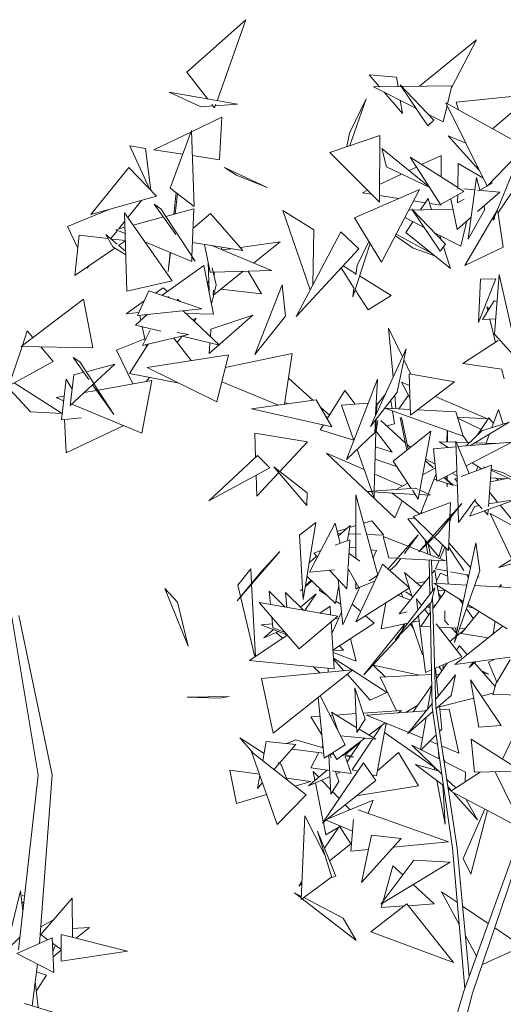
# Model space of a CAD drawing. Header units: metres. Extents: x -14.5 to 13.1, y -18.9 to 3.3.
# Tile 202 of 216: x 11.345 to 11.569, y 2.728 to 3.185. Entities that reach past the tile are written whole.
import ezdxf

# ---------------------------------------------------------------- set-up
doc = ezdxf.new("R2010")
doc.units = ezdxf.units.M
doc.layers.add('G-IMPT', color=7, linetype='Continuous', lineweight=5)
doc.layers.add('L-PLNT', color=7, linetype='Continuous', lineweight=5, true_color=0x005900)

# ---------------------------------------------------------------- blocks, each defined once
blk = doc.blocks.new('ÁRVORES ORNAMENTAIS - Pequeno e Médio Porte - Ipê-roxo-2940656-CORTE_CALÇADA')
at = {"layer": 'G-IMPT', "color": 253, "true_color": 0xaaaaaa}
for p, q in [((7.74122, 3.16056), (7.76867, 3.18485)), ((7.75535, 3.14731), (7.76867, 3.18485)), ((7.84906, 3.154), (7.8755, 3.17552)), ((7.86382, 3.15328), (7.8755, 3.17552)), ((7.75096, 3.14808), (7.74122, 3.16056)), ((7.83056, 3.15372), (7.8258, 3.15928)), ((7.8258, 3.15928), (7.83842, 3.15829)), ((7.83913, 3.15385), (7.83842, 3.15829)), ((7.84066, 3.15387), (7.82775, 3.15368)), ((7.84735, 3.1439), (7.82775, 3.15368)), ((7.84011, 3.15469), (7.8529, 3.13562)), ((7.84011, 3.15469), (7.85573, 3.13835)), ((7.86405, 3.15421), (7.84089, 3.15388)), ((7.86203, 3.14585), (7.86405, 3.15421)), ((7.74774, 3.14447), (7.73302, 3.15123)), ((7.76478, 3.14565), (7.73302, 3.15123)), ((7.84112, 3.1414), (7.83272, 3.1512)), ((7.86607, 3.14666), (7.89633, 3.14973)), ((7.74774, 3.14447), (7.75347, 3.14487)), ((7.75417, 3.14398), (7.75289, 3.14562)), ((7.75417, 3.14398), (7.75478, 3.14572)), ((7.75451, 3.14494), (7.76478, 3.14565)), ((7.81658, 3.13221), (7.82441, 3.14822)), ((7.81686, 3.12651), (7.82441, 3.14822)), ((7.84112, 3.1414), (7.84015, 3.14749)), ((7.86004, 3.13756), (7.86186, 3.14512)), ((7.88035, 3.10767), (7.86129, 3.14626)), ((7.89797, 3.12593), (7.86129, 3.14626)), ((7.86717, 3.143), (7.86607, 3.14666)), ((7.8828, 3.13434), (7.89707, 3.14625)), ((7.86004, 3.13756), (7.85324, 3.14096)), ((7.75754, 3.13963), (7.74347, 3.13294)), ((7.75637, 3.11993), (7.75754, 3.13963)), ((7.8529, 3.13562), (7.85573, 3.13835)), ((7.74317, 3.13279), (7.72594, 3.12459)), ((7.73349, 3.10677), (7.74345, 3.13353)), ((7.74468, 3.09827), (7.74345, 3.13353)), ((7.80748, 3.12335), (7.83071, 3.13118)), ((7.81538, 3.12601), (7.81658, 3.13221)), ((7.83071, 3.13118), (7.83048, 3.10034)), ((7.87657, 3.11533), (7.86236, 3.131)), ((7.87047, 3.12768), (7.86236, 3.131)), ((7.72397, 3.1064), (7.71495, 3.1264)), ((7.72209, 3.12511), (7.71495, 3.1264)), ((7.7246, 3.10574), (7.72209, 3.12511)), ((7.73936, 3.12254), (7.72594, 3.12459)), ((7.75637, 3.11993), (7.74386, 3.12185)), ((7.80748, 3.12335), (7.83048, 3.10034)), ((7.85363, 3.10726), (7.83162, 3.12508)), ((7.83372, 3.1166), (7.83162, 3.12508)), ((7.85903, 3.12195), (7.85005, 3.11768)), ((7.85904, 3.11197), (7.85903, 3.12195)), ((7.88035, 3.10767), (7.89797, 3.12593)), ((7.85884, 3.09919), (7.84472, 3.12107)), ((7.86681, 3.10704), (7.84472, 3.12107)), ((7.86703, 3.11825), (7.8668, 3.10634)), ((7.86703, 3.11825), (7.87839, 3.11163)), ((7.89413, 3.11877), (7.88321, 3.09192)), ((7.90193, 3.11977), (7.8854, 3.09518)), ((7.71435, 3.11631), (7.69683, 3.09458)), ((7.72727, 3.10299), (7.71435, 3.11631)), ((7.77849, 3.10715), (7.75871, 3.11629)), ((7.75871, 3.11629), (7.76424, 3.11272)), ((7.77849, 3.10715), (7.76424, 3.11272)), ((7.84073, 3.11325), (7.83054, 3.10841)), ((7.85378, 3.10702), (7.83372, 3.1166)), ((7.84764, 3.11653), (7.8442, 3.1149)), ((7.8754, 3.1117), (7.87158, 3.08317)), ((7.8754, 3.1117), (7.87698, 3.10579)), ((7.87699, 3.10579), (7.88279, 3.10907)), ((7.88209, 3.10948), (7.88279, 3.10907)), ((7.74468, 3.09827), (7.73349, 3.10677)), ((7.73627, 3.10466), (7.73528, 3.09471)), ((7.73696, 3.10414), (7.73584, 3.09486)), ((7.81898, 3.093), (7.84907, 3.10616)), ((7.82503, 3.10579), (7.82259, 3.10463)), ((7.82687, 3.10395), (7.82259, 3.10463)), ((7.83944, 3.10195), (7.8305, 3.10337)), ((7.83153, 3.0725), (7.84907, 3.10616)), ((7.85884, 3.09919), (7.86965, 3.10524)), ((7.86675, 3.10361), (7.86667, 3.09996)), ((7.86965, 3.10524), (7.86724, 3.10677)), ((7.86957, 3.10644), (7.87463, 3.10599)), ((7.87587, 3.10589), (7.88627, 3.10498)), ((7.87587, 3.09588), (7.88627, 3.10498)), ((7.72727, 3.10299), (7.69683, 3.09458)), ((7.71394, 3.09317), (7.72025, 3.10105)), ((7.72924, 3.09712), (7.72621, 3.09935)), ((7.72621, 3.09935), (7.73626, 3.08526)), ((7.85173, 3.1), (7.8463, 3.10086)), ((7.84957, 3.09669), (7.85303, 3.102)), ((7.85303, 3.102), (7.85469, 3.09679)), ((7.85904, 3.09883), (7.85377, 3.09967)), ((7.86352, 3.10181), (7.86647, 3.08766)), ((7.86667, 3.09996), (7.86981, 3.10173)), ((7.68594, 3.08907), (7.70481, 3.09678)), ((7.71347, 3.05906), (7.71244, 3.09532)), ((7.73443, 3.06386), (7.71244, 3.09532)), ((7.72924, 3.09712), (7.74507, 3.07291)), ((7.74447, 3.09716), (7.73148, 3.0937)), ((7.74447, 3.09716), (7.74361, 3.07514)), ((7.74411, 3.088), (7.75229, 3.09499)), ((7.75229, 3.09499), (7.76729, 3.07784)), ((7.78577, 3.09639), (7.80006, 3.08739)), ((7.78577, 3.09639), (7.79836, 3.05957)), ((7.86453, 3.09698), (7.84407, 3.09658)), ((7.84557, 3.09703), (7.85867, 3.07756)), ((7.84557, 3.09703), (7.8611, 3.0808)), ((7.88517, 3.09675), (7.87006, 3.07095)), ((7.87939, 3.09681), (7.87158, 3.08317)), ((7.87892, 3.09855), (7.87939, 3.09681)), ((7.88775, 3.07943), (7.88529, 3.09592)), ((7.70971, 3.08788), (7.71255, 3.09143)), ((7.7304, 3.09341), (7.71639, 3.08967)), ((7.83153, 3.0725), (7.81898, 3.093)), ((7.85129, 3.08853), (7.84229, 3.09315)), ((7.84278, 3.08623), (7.84603, 3.09123)), ((7.86647, 3.08766), (7.87293, 3.09331)), ((7.86819, 3.07984), (7.87093, 3.09156)), ((7.88398, 3.09306), (7.88321, 3.09192)), ((7.68594, 3.08907), (7.69074, 3.07902)), ((7.69137, 3.08506), (7.6894, 3.06628)), ((7.69137, 3.08506), (7.70491, 3.08341)), ((7.70908, 3.0808), (7.70383, 3.08536)), ((7.70383, 3.08536), (7.70701, 3.07962)), ((7.7061, 3.08339), (7.70915, 3.08719)), ((7.71263, 3.08866), (7.70835, 3.08752)), ((7.71271, 3.08569), (7.70835, 3.08752)), ((7.81256, 3.08653), (7.79186, 3.04721)), ((7.80006, 3.08739), (7.7996, 3.06192)), ((7.81256, 3.08653), (7.82093, 3.0787)), ((7.83831, 3.08551), (7.8547, 3.07655)), ((7.84278, 3.08623), (7.86342, 3.06946)), ((7.86819, 3.07984), (7.85604, 3.08609)), ((7.70667, 3.0832), (7.7128, 3.08245)), ((7.70966, 3.08022), (7.71281, 3.08238)), ((7.74352, 3.07273), (7.72187, 3.08183)), ((7.74386, 3.08159), (7.76729, 3.07784)), ((7.75215, 3.06777), (7.74948, 3.08069)), ((7.76599, 3.07933), (7.78455, 3.08196)), ((7.77218, 3.07208), (7.78455, 3.08196)), ((7.81814, 3.05633), (7.82621, 3.08119)), ((7.82017, 3.07099), (7.82566, 3.08208)), ((7.83787, 3.08467), (7.84606, 3.07898)), ((7.85851, 3.08481), (7.85914, 3.08284)), ((7.85867, 3.07756), (7.8611, 3.0808)), ((7.6894, 3.06628), (7.70794, 3.07903)), ((7.71299, 3.07586), (7.70701, 3.07962)), ((7.71295, 3.07744), (7.70971, 3.08025)), ((7.7335, 3.07694), (7.73262, 3.06821)), ((7.73367, 3.07687), (7.73262, 3.06821)), ((7.7529, 3.08014), (7.78047, 3.06862)), ((7.75761, 3.07939), (7.75719, 3.07835)), ((7.75767, 3.07815), (7.76174, 3.07872)), ((7.82093, 3.0787), (7.79186, 3.04721)), ((7.84606, 3.07898), (7.85618, 3.07534)), ((7.86019, 3.07958), (7.86342, 3.06946)), ((7.88775, 3.07943), (7.87006, 3.07095)), ((7.74361, 3.07505), (7.74352, 3.07273)), ((7.74361, 3.07497), (7.74507, 3.07291)), ((7.75117, 3.07254), (7.75155, 3.0589)), ((7.69517, 3.06973), (7.69608, 3.07088)), ((7.74916, 3.07099), (7.72977, 3.05706)), ((7.74916, 3.07099), (7.75363, 3.04837)), ((7.75215, 3.06777), (7.75295, 3.06779)), ((7.75493, 3.06195), (7.75302, 3.06987)), ((7.75352, 3.06781), (7.78047, 3.06862)), ((7.75372, 3.05735), (7.76735, 3.06823)), ((7.75394, 3.06782), (7.75388, 3.06633)), ((7.76965, 3.0683), (7.77581, 3.05786)), ((7.81882, 3.06031), (7.81273, 3.06982)), ((7.81963, 3.06713), (7.81366, 3.07083)), ((7.81957, 3.06665), (7.82017, 3.07099)), ((7.71347, 3.05906), (7.73443, 3.06386)), ((7.7514, 3.06406), (7.75081, 3.06261)), ((7.83591, 3.05703), (7.82131, 3.06609)), ((7.88445, 3.06473), (7.87634, 3.04458)), ((7.87737, 3.06455), (7.87634, 3.04458)), ((7.87737, 3.06455), (7.88445, 3.06473)), ((7.88376, 3.03909), (7.88589, 3.06677)), ((7.895, 3.02665), (7.88589, 3.06677)), ((7.71845, 3.0477), (7.72368, 3.05913)), ((7.72368, 3.05913), (7.74819, 3.05078)), ((7.72669, 3.05811), (7.73025, 3.06062)), ((7.73025, 3.06062), (7.73235, 3.05891)), ((7.75357, 3.05948), (7.75346, 3.05714)), ((7.75493, 3.06195), (7.75393, 3.05812)), ((7.75707, 3.06003), (7.77581, 3.05786)), ((7.78547, 3.06201), (7.77278, 3.02974)), ((7.78695, 3.04745), (7.78547, 3.06201)), ((7.81814, 3.05633), (7.81871, 3.06048)), ((7.82521, 3.05033), (7.81922, 3.05968)), ((7.69344, 3.05532), (7.66454, 3.03339)), ((7.69344, 3.05532), (7.69768, 3.03272)), ((7.71317, 3.04858), (7.72156, 3.0545)), ((7.73247, 3.05658), (7.7332, 3.05589)), ((7.73674, 3.05534), (7.73813, 3.05421)), ((7.75372, 3.05735), (7.75265, 3.0533)), ((7.82521, 3.05033), (7.83591, 3.05703)), ((7.87824, 3.04596), (7.88362, 3.0546)), ((7.88492, 3.05423), (7.88362, 3.0546)), ((7.71317, 3.04858), (7.71909, 3.04909)), ((7.71845, 3.0477), (7.74819, 3.05078)), ((7.73955, 3.04989), (7.75634, 3.03401)), ((7.75363, 3.04837), (7.74079, 3.04871)), ((7.88128, 3.05084), (7.8803, 3.05182)), ((7.8803, 3.05182), (7.88074, 3.04997)), ((7.72297, 3.04817), (7.71751, 3.04333)), ((7.71955, 3.04781), (7.72001, 3.04555)), ((7.72166, 3.04803), (7.72267, 3.0479)), ((7.74394, 3.04574), (7.74568, 3.04644)), ((7.74462, 3.0451), (7.74568, 3.04644)), ((7.77184, 3.0479), (7.75166, 3.03015)), ((7.77184, 3.0479), (7.75243, 3.04148)), ((7.78695, 3.04745), (7.77278, 3.02974)), ((7.87824, 3.04596), (7.88431, 3.04624)), ((7.88165, 3.04612), (7.88423, 3.03525)), ((7.66738, 3.04064), (7.66509, 3.03381)), ((7.66738, 3.04064), (7.67, 3.03753)), ((7.71751, 3.04333), (7.7292, 3.04053)), ((7.72062, 3.04259), (7.72193, 3.03623)), ((7.72427, 3.04099), (7.72077, 3.03388)), ((7.74212, 3.03888), (7.7368, 3.03981)), ((7.75219, 3.03794), (7.75243, 3.04148)), ((7.84117, 3.02863), (7.83477, 3.04181)), ((7.83477, 3.04181), (7.83683, 3.01914)), ((7.70871, 3.03173), (7.72178, 3.03693)), ((7.74212, 3.03888), (7.72077, 3.03388)), ((7.73524, 3.03727), (7.74334, 3.02685)), ((7.7368, 3.03526), (7.7391, 3.03815)), ((7.73906, 3.03816), (7.75634, 3.03401)), ((7.88557, 3.03612), (7.86918, 3.02545)), ((7.895, 3.02665), (7.88376, 3.03909)), ((7.66495, 3.03338), (7.65887, 3.01522)), ((7.69768, 3.03272), (7.66454, 3.03339)), ((7.67362, 3.03321), (7.67935, 3.02636)), ((7.70871, 3.03173), (7.71629, 3.01606)), ((7.7234, 3.03449), (7.71472, 3.02086)), ((7.72233, 3.03424), (7.72255, 3.03317)), ((7.75166, 3.03015), (7.75197, 3.03478)), ((7.82636, 2.99623), (7.84286, 3.03232)), ((7.83872, 3.01222), (7.84286, 3.03232)), ((7.67935, 3.02636), (7.65887, 3.01522)), ((7.69164, 3.02633), (7.68861, 3.02834)), ((7.68861, 3.02834), (7.69587, 3.01814)), ((7.69164, 3.02633), (7.69801, 3.01647)), ((7.76052, 3.02959), (7.72295, 3.0236)), ((7.76052, 3.02959), (7.75521, 3.0078)), ((7.79002, 3.03012), (7.75906, 3.0236)), ((7.78649, 3.0066), (7.79002, 3.03012)), ((7.8451, 3.02055), (7.84182, 3.02729)), ((7.6689, 3.00311), (7.64923, 3.02428)), ((7.70787, 3.02513), (7.6873, 3.006)), ((7.69354, 3.02142), (7.68886, 3.02021)), ((7.70787, 3.02513), (7.69519, 3.02185)), ((7.75521, 3.0078), (7.72295, 3.0236)), ((7.86918, 3.02545), (7.88719, 3.0229)), ((7.88723, 3.02258), (7.88822, 3.01838)), ((7.68315, 2.99934), (7.68534, 3.01821)), ((7.68534, 3.01821), (7.68814, 3.01368)), ((7.6873, 3.006), (7.68886, 3.02021)), ((7.72502, 3.01762), (7.70014, 3.01316)), ((7.71472, 3.02086), (7.73766, 3.01639)), ((7.7205, 2.9932), (7.72502, 3.01762)), ((7.72241, 3.01715), (7.72393, 3.01907)), ((7.78377, 3.00621), (7.75745, 3.01699)), ((7.78831, 3.01873), (7.79965, 3.00848)), ((7.81528, 2.98104), (7.82957, 3.01826)), ((7.82873, 3.00141), (7.82957, 3.01826)), ((7.84076, 3.0168), (7.84441, 3.01525)), ((7.84076, 3.0168), (7.84462, 3.00959)), ((7.8442, 3.02071), (7.84493, 3.00152)), ((7.8442, 3.02071), (7.8653, 3.01701)), ((7.84493, 3.00152), (7.8653, 3.01701)), ((7.68349, 3.00235), (7.66131, 3.01655)), ((7.69949, 3.01305), (7.69377, 3.01202)), ((7.69765, 3.01563), (7.70748, 3.00181)), ((7.69821, 3.01615), (7.70748, 3.00181)), ((7.8145, 3.01291), (7.80632, 2.99991)), ((7.8145, 3.01291), (7.81931, 3.00665)), ((7.83872, 3.01222), (7.82636, 2.99623)), ((7.68443, 3.01035), (7.68071, 3.00968)), ((7.68418, 3.00825), (7.68071, 3.00968)), ((7.68409, 3.00749), (7.68405, 3.0083)), ((7.80125, 3.00871), (7.77128, 3.00442)), ((7.80849, 2.99615), (7.80125, 3.00871)), ((7.83307, 3.01092), (7.82918, 3.0061)), ((7.83633, 3.00469), (7.83572, 3.00835)), ((7.83759, 3.01076), (7.83815, 3.0046)), ((7.84399, 3.01078), (7.83946, 3.00453)), ((7.85632, 3.01018), (7.88056, 2.99986)), ((7.68349, 3.00235), (7.6689, 3.00311)), ((7.7205, 2.9932), (7.68801, 3.00666)), ((7.80849, 2.99615), (7.77128, 3.00442)), ((7.78661, 3.00739), (7.78822, 3.00685)), ((7.80325, 3.00523), (7.80734, 3.00154)), ((7.81292, 3.0062), (7.82527, 3.00707)), ((7.81292, 3.0062), (7.81866, 2.98984)), ((7.82922, 3.00734), (7.82907, 3.00217)), ((7.8693, 2.99179), (7.83295, 3.00476)), ((7.83304, 3.00487), (7.84482, 3.00424)), ((7.83753, 2.99747), (7.83653, 3.00348)), ((7.84826, 3.00406), (7.86589, 3.00311)), ((7.8693, 2.99179), (7.86589, 3.00311)), ((7.88562, 3.00422), (7.88258, 2.99582)), ((7.88776, 2.99745), (7.88562, 3.00422)), ((7.68315, 2.99934), (7.69237, 3.00039)), ((7.68544, 2.98405), (7.68455, 2.9995)), ((7.80574, 3.00092), (7.80674, 3.00058)), ((7.82901, 2.99965), (7.82809, 2.96634)), ((7.82833, 2.99347), (7.82862, 2.99915)), ((7.82976, 2.99915), (7.82894, 2.99411)), ((7.83107, 2.99913), (7.84249, 2.9888)), ((7.84319, 2.98533), (7.84011, 3.00048)), ((7.84383, 2.98583), (7.84073, 3.00051)), ((7.88056, 2.99986), (7.86666, 3.00058)), ((7.87755, 2.99498), (7.86679, 3.00012)), ((7.89059, 2.99834), (7.87262, 2.98746)), ((7.8811, 3.00032), (7.87587, 2.99246)), ((7.87787, 2.99434), (7.89059, 2.99834)), ((7.8811, 3.00032), (7.88326, 2.9977)), ((7.68544, 2.98405), (7.71203, 2.99671)), ((7.80451, 2.99703), (7.80304, 2.9947)), ((7.80304, 2.9947), (7.81863, 2.98992)), ((7.82886, 2.99422), (7.83635, 2.98447)), ((7.83753, 2.99747), (7.83389, 2.99658)), ((7.83681, 2.98029), (7.85434, 2.99411)), ((7.85434, 2.99411), (7.84851, 2.96256)), ((7.86178, 2.98912), (7.86194, 2.99441)), ((7.86209, 2.99436), (7.86203, 2.98911)), ((7.87787, 2.99434), (7.87071, 2.9873)), ((7.77276, 2.99317), (7.79717, 2.98925)), ((7.77276, 2.99317), (7.77311, 2.98199)), ((7.79717, 2.98925), (7.78432, 2.97542)), ((7.81528, 2.98104), (7.82833, 2.99347)), ((7.86591, 2.989), (7.85818, 2.98923)), ((7.85818, 2.98923), (7.8623, 2.98659)), ((7.8721, 2.97449), (7.8659, 2.98955)), ((7.8669, 2.95868), (7.8659, 2.98955)), ((7.86922, 2.99204), (7.87151, 2.98883)), ((7.88149, 2.99283), (7.87995, 2.98857)), ((7.82013, 2.98565), (7.82693, 2.96626)), ((7.82865, 2.98684), (7.83635, 2.98447)), ((7.84337, 2.988), (7.84487, 2.98664)), ((7.85561, 2.98602), (7.86598, 2.9869)), ((7.85561, 2.98602), (7.85702, 2.97097)), ((7.87224, 2.98881), (7.86613, 2.98899)), ((7.86695, 2.98698), (7.89186, 2.98908)), ((7.87063, 2.97804), (7.89186, 2.98908)), ((7.88429, 2.98844), (7.87472, 2.98873)), ((7.774, 2.98281), (7.75145, 2.96189)), ((7.77976, 2.97722), (7.774, 2.98281)), ((7.83769, 2.954), (7.80605, 2.98388)), ((7.80605, 2.98388), (7.8234, 2.97632)), ((7.83847, 2.97777), (7.82849, 2.98113)), ((7.83681, 2.98029), (7.84524, 2.96751)), ((7.8518, 2.98037), (7.85526, 2.97724)), ((7.8518, 2.98037), (7.85537, 2.97724)), ((7.85194, 2.98112), (7.85628, 2.97882)), ((7.77976, 2.97722), (7.75145, 2.96189)), ((7.79699, 2.96551), (7.78159, 2.97755)), ((7.78159, 2.97755), (7.79691, 2.95976)), ((7.85644, 2.97712), (7.8506, 2.97388)), ((7.85702, 2.97097), (7.86634, 2.97581)), ((7.88238, 2.97833), (7.86832, 2.97307)), ((7.87338, 2.97947), (7.87782, 2.97663)), ((7.87587, 2.97731), (7.87528, 2.97567)), ((7.87874, 2.97757), (7.87946, 2.97724)), ((7.87874, 2.97757), (7.87963, 2.9773)), ((7.88238, 2.97833), (7.881, 2.95917)), ((7.88221, 2.97599), (7.89591, 2.96974)), ((7.88225, 2.97651), (7.88744, 2.97494)), ((7.77336, 2.97376), (7.77367, 2.96396)), ((7.78386, 2.97492), (7.77367, 2.96396)), ((7.8283, 2.97418), (7.84111, 2.96861)), ((7.8567, 2.97441), (7.85302, 2.96496)), ((7.85697, 2.97154), (7.85574, 2.97196)), ((7.86427, 2.96908), (7.85767, 2.97131)), ((7.8603, 2.97268), (7.86427, 2.96908)), ((7.86046, 2.97276), (7.86451, 2.96919)), ((7.86167, 2.97339), (7.86172, 2.97139)), ((7.86186, 2.97348), (7.86183, 2.97129)), ((7.86414, 2.97467), (7.86642, 2.97347)), ((7.86645, 2.97238), (7.86541, 2.97199)), ((7.86541, 2.97199), (7.8665, 2.9708)), ((7.89028, 2.97231), (7.88183, 2.97071)), ((7.88873, 2.97201), (7.88196, 2.97256)), ((7.88196, 2.97248), (7.88457, 2.97229)), ((7.88447, 2.97236), (7.88585, 2.97147)), ((7.89584, 2.97067), (7.88744, 2.97494)), ((7.82482, 2.96612), (7.84738, 2.96765)), ((7.8436, 2.96999), (7.83827, 2.96703)), ((7.84576, 2.96673), (7.84851, 2.96256)), ((7.84738, 2.96765), (7.84841, 2.96716)), ((7.84928, 2.96675), (7.85408, 2.96446)), ((7.86176, 2.96993), (7.8618, 2.96837)), ((7.86182, 2.96991), (7.8618, 2.96837)), ((7.86656, 2.96901), (7.86451, 2.96919)), ((7.79699, 2.96551), (7.79691, 2.95976)), ((7.82977, 2.92737), (7.81952, 2.96467)), ((7.81953, 2.94676), (7.81952, 2.96467)), ((7.82482, 2.96612), (7.84699, 2.96486)), ((7.82702, 2.96599), (7.828, 2.9632)), ((7.82808, 2.96593), (7.828, 2.9632)), ((7.83634, 2.96547), (7.84916, 2.95568)), ((7.83769, 2.954), (7.84108, 2.96185)), ((7.84892, 2.96475), (7.85408, 2.96446)), ((7.85285, 2.96453), (7.84946, 2.9558)), ((7.87505, 2.96266), (7.86712, 2.95176)), ((7.89367, 2.96253), (7.87233, 2.95481)), ((7.8746, 2.96204), (7.87815, 2.95819)), ((7.89367, 2.96253), (7.88108, 2.96039)), ((7.88534, 2.96111), (7.88148, 2.96583)), ((7.86341, 2.96115), (7.84612, 2.95452)), ((7.84867, 2.93825), (7.86865, 2.96064)), ((7.85768, 2.94693), (7.86865, 2.96064)), ((7.86341, 2.96115), (7.86312, 2.95444)), ((7.86712, 2.95176), (7.86691, 2.95846)), ((7.87233, 2.95481), (7.8746, 2.95929)), ((7.87679, 2.95966), (7.8746, 2.95929)), ((7.88091, 2.95791), (7.88072, 2.9554)), ((7.89654, 2.94745), (7.88635, 2.95988)), ((7.8437, 2.95353), (7.84681, 2.95385)), ((7.8437, 2.95353), (7.85254, 2.94258)), ((7.84612, 2.95452), (7.8553, 2.94568)), ((7.8501, 2.95604), (7.84991, 2.95696)), ((7.86309, 2.95369), (7.86245, 2.93881)), ((7.86301, 2.95179), (7.86394, 2.95475)), ((7.86317, 2.95556), (7.86422, 2.95567)), ((7.87903, 2.95723), (7.88072, 2.9554)), ((7.89168, 2.93508), (7.88177, 2.95605)), ((7.89343, 2.94962), (7.88177, 2.95605)), ((7.92198, 2.95389), (7.88576, 2.93089)), ((7.7935, 2.94588), (7.80109, 2.95175)), ((7.80109, 2.95175), (7.79523, 2.91611)), ((7.80995, 2.95155), (7.79814, 2.92883)), ((7.80995, 2.95155), (7.81225, 2.94209)), ((7.81088, 2.94771), (7.81533, 2.94907)), ((7.81142, 2.9455), (7.81688, 2.95049)), ((7.81564, 2.94381), (7.81688, 2.95049)), ((7.8167, 2.94949), (7.81953, 2.95035)), ((7.82315, 2.95146), (7.82692, 2.95262)), ((7.82692, 2.95262), (7.83258, 2.94589)), ((7.7935, 2.94588), (7.79523, 2.91611)), ((7.81677, 2.94375), (7.81004, 2.94128)), ((7.8111, 2.94683), (7.8128, 2.94675)), ((7.81677, 2.94375), (7.81603, 2.93128)), ((7.81616, 2.94661), (7.82188, 2.94636)), ((7.81953, 2.93526), (7.81953, 2.94646)), ((7.82458, 2.94624), (7.83258, 2.94589)), ((7.83482, 2.93543), (7.8323, 2.94533)), ((7.8323, 2.94533), (7.84382, 2.94078)), ((7.8345, 2.93026), (7.84846, 2.94602)), ((7.84216, 2.93746), (7.84846, 2.94602)), ((7.84867, 2.93825), (7.85768, 2.94693)), ((7.85201, 2.94199), (7.85167, 2.94366)), ((7.85585, 2.94516), (7.86245, 2.93881)), ((7.81953, 2.94008), (7.81657, 2.94044)), ((7.82916, 2.93888), (7.82651, 2.93921)), ((7.84443, 2.94054), (7.86104, 2.93397)), ((7.85299, 2.93716), (7.8521, 2.94155)), ((7.85282, 2.94224), (7.85798, 2.93584)), ((7.85418, 2.93668), (7.85308, 2.94191)), ((7.85798, 2.93584), (7.85974, 2.94142)), ((7.8585, 2.93498), (7.86078, 2.94041)), ((7.86232, 2.92329), (7.86128, 2.93994)), ((7.86252, 2.94057), (7.86964, 2.92953)), ((7.8626, 2.94236), (7.87268, 2.93098)), ((7.87508, 2.94235), (7.86533, 2.89626)), ((7.87696, 2.92944), (7.87508, 2.94235)), ((7.91621, 2.93975), (7.88576, 2.93089)), ((7.76463, 2.91556), (7.78438, 2.93834)), ((7.77558, 2.92874), (7.78438, 2.93834)), ((7.79805, 2.93328), (7.80132, 2.93626)), ((7.80333, 2.93882), (7.80005, 2.93762)), ((7.80005, 2.93762), (7.80175, 2.93579)), ((7.82143, 2.9339), (7.8164, 2.93751)), ((7.82916, 2.93888), (7.82757, 2.93538)), ((7.83482, 2.93543), (7.83888, 2.93521)), ((7.83828, 2.93218), (7.84044, 2.93512)), ((7.83942, 2.93518), (7.86104, 2.93397)), ((7.77088, 2.93034), (7.76487, 2.92277)), ((7.77088, 2.93034), (7.77124, 2.92352)), ((7.79814, 2.92883), (7.80966, 2.92993)), ((7.81598, 2.93039), (7.81542, 2.92108)), ((7.821, 2.92173), (7.81564, 2.93096)), ((7.83195, 2.93247), (7.8297, 2.9276)), ((7.84448, 2.9216), (7.83195, 2.93247)), ((7.83531, 2.92955), (7.83828, 2.93218)), ((7.85388, 2.91848), (7.85355, 2.93439)), ((7.85506, 2.92004), (7.85467, 2.93433)), ((7.85654, 2.93031), (7.85814, 2.93413)), ((7.85654, 2.93031), (7.86195, 2.92926)), ((7.77558, 2.92874), (7.76463, 2.91556)), ((7.81016, 2.91428), (7.797, 2.92685)), ((7.8074, 2.92971), (7.81542, 2.92108)), ((7.81143, 2.92537), (7.81349, 2.90438)), ((7.82953, 2.92723), (7.81963, 2.90574)), ((7.82977, 2.92737), (7.82569, 2.92481)), ((7.85371, 2.92678), (7.83961, 2.90946)), ((7.84978, 2.92195), (7.84217, 2.92859)), ((7.84217, 2.92859), (7.84424, 2.9218)), ((7.85614, 2.92978), (7.85484, 2.92817)), ((7.85715, 2.92357), (7.85614, 2.92978)), ((7.85886, 2.92832), (7.85695, 2.92481)), ((7.85886, 2.92832), (7.86209, 2.92694)), ((7.86346, 2.92897), (7.8719, 2.92733)), ((7.87696, 2.92944), (7.86533, 2.89626)), ((7.87094, 2.92752), (7.8717, 2.92634)), ((7.87594, 2.92655), (7.87672, 2.9264)), ((7.74191, 2.8945), (7.73105, 2.92115)), ((7.73702, 2.91484), (7.73105, 2.92115)), ((7.76487, 2.92277), (7.77279, 2.88952)), ((7.77126, 2.9232), (7.77306, 2.8897)), ((7.79494, 2.92112), (7.79391, 2.92009)), ((7.79391, 2.92009), (7.79495, 2.921)), ((7.79622, 2.92212), (7.7992, 2.92474)), ((7.79888, 2.92505), (7.79627, 2.92245)), ((7.80272, 2.92035), (7.8029, 2.92121)), ((7.81016, 2.91428), (7.8117, 2.92261)), ((7.82145, 2.92191), (7.81349, 2.90438)), ((7.81954, 2.92096), (7.81954, 2.92425)), ((7.82094, 2.92184), (7.81954, 2.92096)), ((7.84448, 2.9216), (7.81963, 2.90574)), ((7.821, 2.92173), (7.82836, 2.92468)), ((7.83783, 2.8974), (7.85617, 2.92149)), ((7.84433, 2.9215), (7.84547, 2.91777)), ((7.85184, 2.92449), (7.84788, 2.92361)), ((7.85448, 2.91466), (7.85617, 2.92149)), ((7.86934, 2.91519), (7.85575, 2.92365)), ((7.85575, 2.92365), (7.87095, 2.92282)), ((7.85834, 2.91616), (7.85729, 2.92269)), ((7.87457, 2.92263), (7.89632, 2.92144)), ((7.88605, 2.922), (7.88689, 2.92304)), ((7.88689, 2.92304), (7.88671, 2.92197)), ((7.77938, 2.91995), (7.78001, 2.91383)), ((7.77938, 2.91995), (7.78687, 2.91263)), ((7.79526, 2.91117), (7.78696, 2.91942)), ((7.78757, 2.91251), (7.78696, 2.91942)), ((7.79387, 2.91255), (7.80125, 2.91871)), ((7.79594, 2.91105), (7.80125, 2.91871)), ((7.80619, 2.91807), (7.80272, 2.92035)), ((7.84479, 2.91582), (7.83906, 2.91814)), ((7.84064, 2.91915), (7.84129, 2.91724)), ((7.8427, 2.9197), (7.84605, 2.91737)), ((7.85002, 2.91341), (7.84771, 2.91638)), ((7.84771, 2.91638), (7.84833, 2.9112)), ((7.85656, 2.86617), (7.85514, 2.91734)), ((7.8608, 2.9197), (7.85529, 2.91178)), ((7.85768, 2.92027), (7.86071, 2.92043)), ((7.85794, 2.91867), (7.85904, 2.91716)), ((7.86071, 2.92056), (7.86071, 2.9197)), ((7.86741, 2.91638), (7.86909, 2.91404)), ((7.74191, 2.8945), (7.73702, 2.91484)), ((7.79325, 2.8933), (7.77482, 2.91474)), ((7.81122, 2.90838), (7.77482, 2.91474)), ((7.80762, 2.91306), (7.80285, 2.90984)), ((7.80762, 2.91306), (7.80788, 2.90896)), ((7.81256, 2.91389), (7.81035, 2.91533)), ((7.82182, 2.91049), (7.81782, 2.91393)), ((7.83137, 2.90251), (7.83344, 2.91455)), ((7.85448, 2.91466), (7.83783, 2.8974)), ((7.85401, 2.91209), (7.85256, 2.91268)), ((7.85399, 2.91302), (7.85258, 2.91267)), ((7.85496, 2.86625), (7.85397, 2.91413)), ((7.8566, 2.91367), (7.85525, 2.91333)), ((7.87075, 2.91173), (7.874, 2.9072)), ((7.87116, 2.9129), (7.8742, 2.91215)), ((7.88964, 2.90254), (7.87149, 2.91384)), ((7.67246, 2.83475), (7.66021, 2.908)), ((7.67883, 2.83492), (7.66345, 2.90863)), ((7.78061, 2.90801), (7.78112, 2.90298)), ((7.79325, 2.8933), (7.81122, 2.90838)), ((7.81292, 2.91018), (7.80845, 2.90031)), ((7.81159, 2.90724), (7.80968, 2.90709)), ((7.82803, 2.90516), (7.82406, 2.90857)), ((7.84339, 2.9104), (7.83961, 2.90946)), ((7.84864, 2.90862), (7.85182, 2.88226)), ((7.85405, 2.91), (7.84961, 2.90362)), ((7.85341, 2.90908), (7.85148, 2.91155)), ((7.86072, 2.91088), (7.86073, 2.90622)), ((7.86841, 2.90034), (7.87674, 2.91057)), ((7.78093, 2.90485), (7.77565, 2.90444)), ((7.78765, 2.89981), (7.77565, 2.90444)), ((7.78112, 2.90298), (7.78683, 2.90077)), ((7.80809, 2.90576), (7.80951, 2.88396)), ((7.82803, 2.90516), (7.80895, 2.89259)), ((7.82325, 2.88124), (7.8424, 2.90495)), ((7.83137, 2.90251), (7.84375, 2.90518)), ((7.8405, 2.90091), (7.8424, 2.90495)), ((7.84488, 2.90472), (7.84627, 2.90265)), ((7.84539, 2.90524), (7.85044, 2.89045)), ((7.84574, 2.9056), (7.84892, 2.90629)), ((7.85419, 2.9034), (7.84961, 2.90362)), ((7.8687, 2.88948), (7.85673, 2.90482)), ((7.86672, 2.9028), (7.85798, 2.90322)), ((7.86242, 2.90444), (7.86073, 2.90622)), ((7.86622, 2.90045), (7.86385, 2.90294)), ((7.86545, 2.88598), (7.8876, 2.90381)), ((7.86568, 2.90285), (7.86625, 2.90058)), ((7.87028, 2.90263), (7.86761, 2.90276)), ((7.88407, 2.90601), (7.88311, 2.9002)), ((7.78778, 2.89966), (7.77027, 2.88782)), ((7.77689, 2.89836), (7.78148, 2.90219)), ((7.78373, 2.90132), (7.77689, 2.89836)), ((7.78561, 2.89819), (7.7827, 2.90088)), ((7.81708, 2.89795), (7.81966, 2.88746)), ((7.83946, 2.8987), (7.82325, 2.88124)), ((7.83946, 2.8987), (7.83982, 2.89947)), ((7.86589, 2.89892), (7.86308, 2.89668)), ((7.86974, 2.90196), (7.8664, 2.89932)), ((7.86841, 2.90034), (7.88081, 2.89835)), ((7.81384, 2.89269), (7.81195, 2.89457)), ((7.86763, 2.89467), (7.86622, 2.89266)), ((7.87117, 2.89059), (7.86763, 2.89467)), ((7.81384, 2.89269), (7.80896, 2.89248)), ((7.81966, 2.88746), (7.80902, 2.89157)), ((7.80919, 2.88895), (7.81776, 2.88345)), ((7.85044, 2.89045), (7.85074, 2.89123)), ((7.8687, 2.88948), (7.85607, 2.88407)), ((7.8909, 2.88946), (7.86545, 2.88598)), ((7.80951, 2.88396), (7.77027, 2.88782)), ((7.8031, 2.88204), (7.80001, 2.8849)), ((7.80668, 2.88239), (7.8067, 2.88424)), ((7.81404, 2.88309), (7.80922, 2.88852)), ((7.82757, 2.88565), (7.84903, 2.88103)), ((7.82757, 2.88565), (7.83322, 2.88029)), ((7.86194, 2.88659), (7.85692, 2.87945)), ((7.85815, 2.88496), (7.85944, 2.88304)), ((7.86005, 2.88578), (7.86006, 2.88392)), ((7.87201, 2.88457), (7.87513, 2.88731)), ((7.87413, 2.88717), (7.87201, 2.88457)), ((7.88407, 2.87577), (7.87451, 2.88676)), ((7.88391, 2.88851), (7.88108, 2.88706)), ((7.88108, 2.88706), (7.88483, 2.87773)), ((7.89103, 2.88811), (7.88483, 2.87773)), ((7.77591, 2.87943), (7.81817, 2.88349)), ((7.78127, 2.85411), (7.81817, 2.88349)), ((7.82618, 2.86942), (7.81564, 2.88129)), ((7.81796, 2.88332), (7.83398, 2.87304)), ((7.83078, 2.88017), (7.85464, 2.8813)), ((7.83835, 2.86452), (7.83078, 2.88017)), ((7.8546, 2.88345), (7.85182, 2.88226)), ((7.85642, 2.88422), (7.85776, 2.87142)), ((7.86567, 2.88119), (7.85646, 2.86981)), ((7.85671, 2.8814), (7.85834, 2.88147)), ((7.86567, 2.88119), (7.86378, 2.87166)), ((7.87753, 2.88328), (7.88118, 2.88156)), ((7.87836, 2.88233), (7.88118, 2.88156)), ((7.78127, 2.85411), (7.77591, 2.87943)), ((7.81908, 2.87519), (7.82391, 2.86068)), ((7.81908, 2.87519), (7.82008, 2.85451)), ((7.85474, 2.87637), (7.84607, 2.86405)), ((7.85283, 2.86532), (7.85475, 2.87638)), ((7.87657, 2.85702), (7.87271, 2.87882)), ((7.8869, 2.8577), (7.87271, 2.87882)), ((7.88297, 2.87207), (7.88473, 2.87798)), ((7.76082, 2.87113), (7.74144, 2.87081)), ((7.74144, 2.87081), (7.7564, 2.87034)), ((7.76082, 2.87113), (7.7564, 2.87034)), ((7.80493, 2.84263), (7.80205, 2.87065)), ((7.81463, 2.84879), (7.803, 2.87141)), ((7.82618, 2.86942), (7.83398, 2.87304)), ((7.85668, 2.86541), (7.86378, 2.87166)), ((7.88318, 2.87276), (7.87773, 2.87135)), ((7.88297, 2.87207), (7.92186, 2.8712)), ((7.84289, 2.86383), (7.84821, 2.86709)), ((7.85492, 2.8679), (7.84352, 2.85381)), ((7.86441, 2.80089), (7.85496, 2.86625)), ((7.8665, 2.80085), (7.85656, 2.86617)), ((7.85825, 2.86679), (7.85939, 2.85595)), ((7.8742, 2.87043), (7.8583, 2.86632)), ((7.79869, 2.86176), (7.80293, 2.86205)), ((7.79869, 2.86176), (7.80383, 2.85334)), ((7.80764, 2.86238), (7.80875, 2.86246)), ((7.81136, 2.85513), (7.80825, 2.86384)), ((7.81998, 2.8567), (7.80825, 2.86384)), ((7.81034, 2.86257), (7.81966, 2.86322)), ((7.82298, 2.86345), (7.84071, 2.86468)), ((7.85215, 2.86447), (7.82452, 2.86255)), ((7.84409, 2.85451), (7.82452, 2.86255)), ((7.83925, 2.86357), (7.84071, 2.86468)), ((7.84352, 2.85381), (7.85526, 2.86415)), ((7.84958, 2.84654), (7.85216, 2.86142)), ((7.85241, 2.8648), (7.85077, 2.86437)), ((7.86284, 2.86521), (7.85845, 2.86491)), ((7.86284, 2.86521), (7.86733, 2.84496)), ((7.82391, 2.86068), (7.82008, 2.85451)), ((7.82563, 2.85326), (7.83319, 2.85899)), ((7.82774, 2.85197), (7.83168, 2.85784)), ((7.82921, 2.83434), (7.83365, 2.8588)), ((7.83432, 2.85853), (7.83361, 2.85856)), ((7.87657, 2.85702), (7.8869, 2.8577)), ((7.88753, 2.84217), (7.89503, 2.85805)), ((7.81252, 2.85289), (7.82877, 2.85134)), ((7.82877, 2.85134), (7.82104, 2.85605)), ((7.85646, 2.83792), (7.83286, 2.85445)), ((7.8505, 2.85187), (7.84424, 2.85445)), ((7.84978, 2.84644), (7.85681, 2.8534)), ((7.85829, 2.85486), (7.85939, 2.85595)), ((7.76585, 2.85203), (7.77705, 2.8448)), ((7.76585, 2.85203), (7.77234, 2.84463)), ((7.7781, 2.85034), (7.77641, 2.84143)), ((7.7781, 2.85034), (7.79179, 2.84884)), ((7.79179, 2.84884), (7.78419, 2.84019)), ((7.78745, 2.84931), (7.79177, 2.8511)), ((7.79177, 2.8511), (7.80445, 2.84733)), ((7.80432, 2.84857), (7.80376, 2.84754)), ((7.80493, 2.84263), (7.81463, 2.84879)), ((7.81075, 2.84199), (7.82373, 2.85182)), ((7.81481, 2.84425), (7.82178, 2.85016)), ((7.81729, 2.84352), (7.82178, 2.85016)), ((7.81784, 2.83723), (7.82741, 2.85147)), ((7.85845, 2.8421), (7.84555, 2.84856)), ((7.84555, 2.84856), (7.85948, 2.83498)), ((7.85745, 2.84902), (7.85387, 2.85049)), ((7.86733, 2.84496), (7.85929, 2.84826)), ((7.8746, 2.83602), (7.87295, 2.85141)), ((7.87295, 2.85141), (7.89638, 2.83656)), ((7.79654, 2.82563), (7.7712, 2.84552)), ((7.78306, 2.81179), (7.7712, 2.84552)), ((7.79002, 2.84682), (7.8047, 2.84491)), ((7.8025, 2.8452), (7.79865, 2.83807)), ((7.80709, 2.844), (7.80805, 2.82594)), ((7.80763, 2.84435), (7.80813, 2.84279)), ((7.80788, 2.8445), (7.80934, 2.84431)), ((7.80885, 2.84512), (7.81075, 2.84199)), ((7.81316, 2.84382), (7.81396, 2.84372)), ((7.81404, 2.84448), (7.81869, 2.8431)), ((7.81441, 2.84388), (7.81741, 2.83551)), ((7.81449, 2.84365), (7.81869, 2.8431)), ((7.81564, 2.84109), (7.81714, 2.8433)), ((7.83939, 2.84516), (7.82962, 2.83663)), ((7.84862, 2.82971), (7.83939, 2.84516)), ((7.85794, 2.84235), (7.85788, 2.84606)), ((7.78397, 2.83994), (7.78166, 2.83731)), ((7.78356, 2.84059), (7.785, 2.83967)), ((7.785, 2.83967), (7.78769, 2.83258)), ((7.82315, 2.84038), (7.80405, 2.81251)), ((7.82315, 2.84038), (7.82879, 2.83225)), ((7.84713, 2.83962), (7.85777, 2.83664)), ((7.84713, 2.83962), (7.8602, 2.82997)), ((7.86024, 2.84211), (7.86096, 2.84084)), ((7.87036, 2.83612), (7.86037, 2.84113)), ((7.66324, 2.75371), (7.67246, 2.83475)), ((7.67304, 2.75673), (7.67883, 2.83492)), ((7.76435, 2.82162), (7.76116, 2.83704)), ((7.76116, 2.83704), (7.77487, 2.83509)), ((7.77508, 2.83447), (7.77396, 2.82855)), ((7.79764, 2.82969), (7.80629, 2.83703)), ((7.80762, 2.83404), (7.79764, 2.82969)), ((7.79865, 2.83807), (7.80747, 2.83687)), ((7.8024, 2.83373), (7.79976, 2.83647)), ((7.80062, 2.83221), (7.79976, 2.83647)), ((7.80853, 2.83672), (7.81741, 2.83551)), ((7.81013, 2.83651), (7.81036, 2.8358)), ((7.81223, 2.83605), (7.81014, 2.83513)), ((7.81052, 2.8353), (7.81165, 2.83174)), ((7.81784, 2.83723), (7.82053, 2.83655)), ((7.82693, 2.83492), (7.82921, 2.83434)), ((7.85589, 2.83833), (7.85612, 2.83711)), ((7.87721, 2.83608), (7.8635, 2.82724)), ((7.87036, 2.83612), (7.87021, 2.83157)), ((7.8746, 2.83602), (7.89638, 2.83656)), ((7.88405, 2.83625), (7.89723, 2.80957)), ((7.77625, 2.83116), (7.77396, 2.82855)), ((7.78742, 2.83331), (7.79873, 2.8317)), ((7.79151, 2.82958), (7.79873, 2.8317)), ((7.80447, 2.81312), (7.80084, 2.83109)), ((7.80795, 2.82797), (7.80373, 2.83235)), ((7.82879, 2.83225), (7.80624, 2.81426)), ((7.81165, 2.83174), (7.80805, 2.82594)), ((7.84862, 2.82971), (7.81977, 2.82506)), ((7.85705, 2.8323), (7.86097, 2.81196)), ((7.85988, 2.83021), (7.86097, 2.81196)), ((7.86163, 2.83289), (7.86586, 2.82876)), ((7.76435, 2.82162), (7.77818, 2.82567)), ((7.79654, 2.82563), (7.78306, 2.81179)), ((7.81186, 2.82391), (7.80878, 2.82711)), ((7.86215, 2.82943), (7.86389, 2.82749)), ((7.86231, 2.82842), (7.86372, 2.82738)), ((7.89723, 2.80957), (7.8635, 2.82724)), ((7.86466, 2.82664), (7.87594, 2.81406)), ((7.82764, 2.82314), (7.80553, 2.81397)), ((7.8169, 2.81868), (7.81468, 2.82099)), ((7.82764, 2.82314), (7.82527, 2.81703)), ((7.87066, 2.82349), (7.87594, 2.81406)), ((7.79418, 2.77702), (7.79594, 2.8159)), ((7.80519, 2.79763), (7.79594, 2.8159)), ((7.82072, 2.81864), (7.86255, 2.80386)), ((7.86935, 2.79604), (7.87939, 2.81892)), ((7.87276, 2.78877), (7.88062, 2.81828)), ((7.80576, 2.81388), (7.80405, 2.81251)), ((7.80568, 2.80711), (7.80452, 2.81288)), ((7.81805, 2.80878), (7.80553, 2.81397)), ((7.8173, 2.79942), (7.81847, 2.81409)), ((7.81037, 2.78784), (7.80176, 2.80875)), ((7.80176, 2.80875), (7.80839, 2.78722)), ((7.81198, 2.81111), (7.80502, 2.80085)), ((7.81165, 2.81062), (7.80568, 2.80711)), ((7.81198, 2.81111), (7.81719, 2.8029)), ((7.82684, 2.80691), (7.82218, 2.78499)), ((7.82684, 2.80691), (7.84052, 2.80541)), ((7.81719, 2.8029), (7.80744, 2.79496)), ((7.84052, 2.80541), (7.82218, 2.78499)), ((7.83687, 2.80134), (7.86255, 2.80386)), ((7.8173, 2.79942), (7.82542, 2.80021)), ((7.86441, 2.80089), (7.87002, 2.73589)), ((7.8665, 2.80085), (7.87205, 2.74151)), ((7.86938, 2.73414), (7.8925, 2.79799)), ((7.84646, 2.79537), (7.83115, 2.77497)), ((7.86325, 2.79437), (7.83115, 2.77497)), ((7.86325, 2.79437), (7.84646, 2.79537)), ((7.86935, 2.79604), (7.87276, 2.78877)), ((7.87363, 2.73362), (7.89516, 2.79727)), ((7.83219, 2.77635), (7.83667, 2.79274)), ((7.84129, 2.78848), (7.83667, 2.79274)), ((7.79456, 2.78544), (7.7931, 2.78328)), ((7.79451, 2.78443), (7.7931, 2.78328)), ((7.79418, 2.77702), (7.80831, 2.78748)), ((7.81037, 2.78784), (7.80839, 2.78722)), ((7.85586, 2.77503), (7.84612, 2.78402)), ((7.65744, 2.75321), (7.66425, 2.78108)), ((7.66425, 2.78108), (7.66529, 2.77171)), ((7.79425, 2.77853), (7.79109, 2.78018)), ((7.79421, 2.77777), (7.79109, 2.78018)), ((7.86659, 2.77564), (7.85928, 2.78059)), ((7.86746, 2.76551), (7.85928, 2.78059)), ((7.66508, 2.77895), (7.66607, 2.77856)), ((7.66508, 2.7753), (7.66576, 2.77585)), ((7.67361, 2.76092), (7.68817, 2.77761)), ((7.68817, 2.77761), (7.68826, 2.75958)), ((7.81971, 2.75807), (7.79469, 2.7774)), ((7.81365, 2.76837), (7.7954, 2.77792)), ((7.84325, 2.77509), (7.82646, 2.76201)), ((7.83136, 2.77332), (7.83194, 2.77544)), ((7.84325, 2.77509), (7.86474, 2.74781)), ((7.84395, 2.7742), (7.85586, 2.77503)), ((7.83136, 2.77332), (7.84193, 2.77406)), ((7.8809, 2.76594), (7.86902, 2.77399)), ((7.67361, 2.76434), (7.6796, 2.76778)), ((7.81365, 2.76837), (7.81971, 2.75807)), ((7.69621, 2.76415), (7.68824, 2.76363)), ((7.68999, 2.75915), (7.69621, 2.76415)), ((7.82646, 2.76201), (7.86474, 2.74781)), ((7.89658, 2.75532), (7.88388, 2.76392)), ((7.65744, 2.75321), (7.66391, 2.75956)), ((7.66251, 2.75211), (7.67889, 2.75929)), ((7.67361, 2.76092), (7.67694, 2.75843)), ((7.67969, 2.74317), (7.67889, 2.75929)), ((7.67901, 2.75689), (7.68301, 2.75391)), ((7.68302, 2.74848), (7.683, 2.7609)), ((7.71386, 2.75316), (7.683, 2.7609)), ((7.87543, 2.75083), (7.8703, 2.76029)), ((7.67969, 2.74317), (7.66251, 2.75211)), ((7.67921, 2.75281), (7.68014, 2.75548)), ((7.67932, 2.75057), (7.68301, 2.75354)), ((7.68302, 2.74848), (7.71386, 2.75316)), ((7.89658, 2.75532), (7.87858, 2.74708)), ((7.66966, 2.7278), (7.67205, 2.74708)), ((7.67161, 2.74354), (7.67625, 2.74204)), ((7.67243, 2.72696), (7.67105, 2.73902)), ((7.67156, 2.73459), (7.67625, 2.74204)), ((7.84951, 2.66643), (7.86938, 2.73414)), ((7.8558, 2.66758), (7.87363, 2.73362)), ((7.6823, 2.72397), (7.66608, 2.72888))]:
    blk.add_line(p, q, dxfattribs=at)

msp = doc.modelspace()

# ---------------------------------------------------------------- block references
at = {"layer": 'L-PLNT', "color": 253, "true_color": 0xaaaaaa}
msp.add_blockref('ÁRVORES ORNAMENTAIS - Pequeno e Médio Porte - Ipê-roxo-2940656-CORTE_CALÇADA', (3.68079, 0), dxfattribs=at)

doc.saveas('drawing.dxf')
